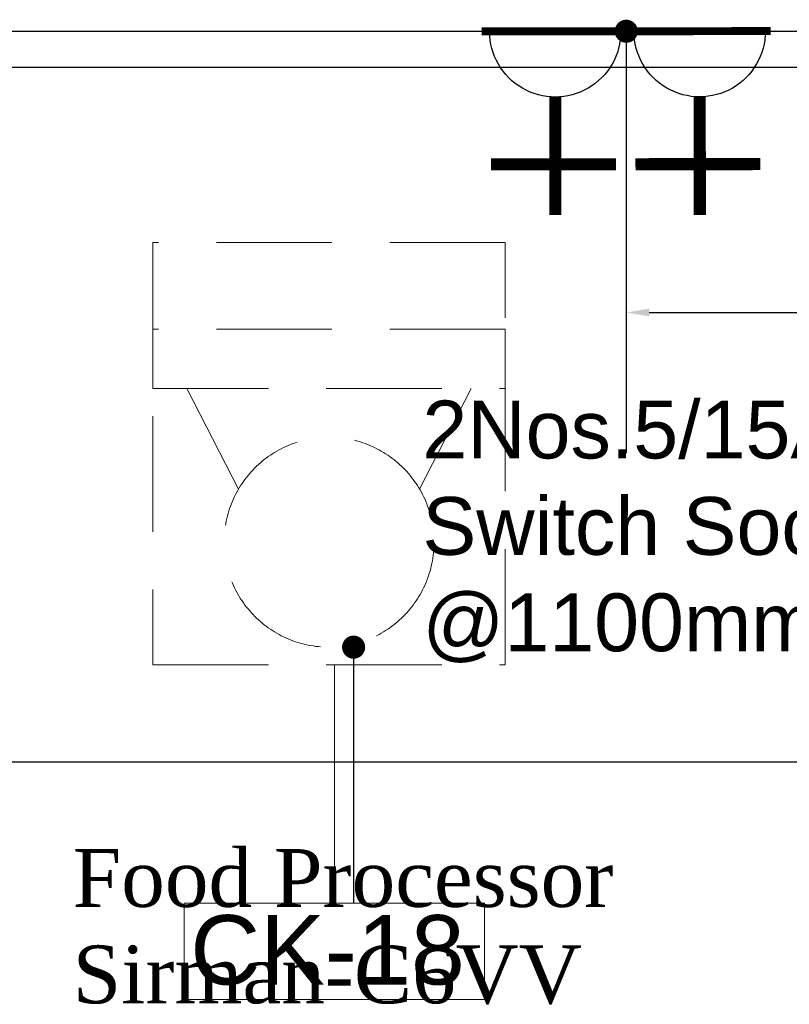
# Model space of a CAD drawing. Header units: millimetres. Extents: x 2985995 to 3127507, y -509231 to -458405.
# Tile 29 of 100: x 3022800 to 3023466, y -484989 to -484138. Entities that reach past the tile are written whole.
import ezdxf

# ---------------------------------------------------------------- set-up
doc = ezdxf.new("R2010")
doc.units = ezdxf.units.MM
doc.header["$LTSCALE"] = 1000
doc.header["$MEASUREMENT"] = 0
doc.header["$PDMODE"] = 3
doc.header["$PDSIZE"] = -1
doc.linetypes.add('DASHED', pattern=[0.75, 0.5, -0.25])
doc.layers.get('0').update_dxf_attribs({"linetype": 'CONTINUOUS'})
doc.layers.get('Defpoints').update_dxf_attribs({"linetype": 'CONTINUOUS'})
for name, color, linetype in [('A-Wall Full', 201, 'CONTINUOUS'), ('ELECTRICAL', 7, 'CONTINUOUS'), ('Equipment', 5, 'CONTINUOUS'), ('Equipment Name', 7, 'CONTINUOUS')]:
    doc.layers.add(name, color=color, linetype=linetype)
doc.layers.add('Equip No.', color=1, linetype='CONTINUOUS', lineweight=15)
doc.styles.add('ARAIL', font='arial.ttf')
doc.styles.add('Arial', font='arial.ttf')
doc.styles.get("Standard").update_dxf_attribs({"font": 'arial.ttf'})
doc.styles.add('style12', font='BOOKOSI.TTF')
doc.dimstyles.new('TFS-Dim', dxfattribs={"dimtxt": 75, "dimasz": 20, "dimexe": 25, "dimexo": 25, "dimgap": 5, "dimtad": 0, "dimdec": 0, "dimzin": 0, "dimdsep": 46, "dimtxsty": 'Standard', "dimcen": 0.09, "dimclrd": 8, "dimclre": 8, "dimadec": 0, "dimazin": 0, "dimtfac": 1, "dimtdec": 0, "dimtofl": 0, "dimtmove": 0, "dimatfit": 3, "dimldrblk": 'DOT', "dimfxl": 1, "dimtolj": 1, "dimtzin": 0, "dimlwd": -1, "dimlwe": -1, "dimarcsym": 0})

# ---------------------------------------------------------------- blocks, each defined once
blk = doc.blocks.new('_Dot')
at = {"color": 0, "linetype": 'ByBlock', "lineweight": -2}
blk.add_line((-0.5, 0), (-1, 0), dxfattribs=at)
at = {"color": 0, "linetype": 'ByBlock', "const_width": 0.5}
blk.add_lwpolyline([(-0.25, 0, 1), (0.25, 0, 1)], format="xyb", close=True, dxfattribs=at)
blk = doc.blocks.new('A$C21C85089')
at = {"layer": 'ELECTRICAL'}
for points, const_width in [([(-41.98, 108.53), (43.38, 108.53)], 4.7), ([(0, 69.74), (0, 0)], 7.15), ([(-35.85, 30.01), (37.99, 30.01)], 7.15)]:
    blk.add_lwpolyline(points, dxfattribs=dict(at, const_width=const_width))
blk.add_arc((0, 108.53), 38.79, 180, 0, dxfattribs=at)
blk = doc.blocks.new('A$Cc37e4b1b')
at = {"layer": 'Equipment', "linetype": 'DASHED', "lineweight": 0, "ltscale": 0.2}
for p, q in [((-123.03, -25.64), (-78.38, -112.6, 0)), ((123.03, -25.64), (78.38, -112.6, 0))]:
    blk.add_line(p, q, dxfattribs=at)
for points in [[(-152.5, -264.32), (152.5, -264.32), (152.5, 100.68), (-152.5, 100.68)], [(-152.5, -25.64), (152.5, -25.64), (152.5, 25.64), (-152.5, 25.64)]]:
    blk.add_lwpolyline(points, close=True, dxfattribs=at)
blk.add_circle((0, -158.4), 90.79, dxfattribs=at)
blk = doc.blocks.new('*D667')
at = {"layer": 'Defpoints', "color": 0, "transparency": 16777216}
for p in [(3023324.58, -484148.16, 0), (3025169.46, -484148.31, 0), (3025169.44, -484391.49)]:
    blk.add_point(p, dxfattribs=at)
at = {"layer": 'ELECTRICAL', "color": 8, "transparency": 16777216}
for p, q in [((3023324.58, -484173.16), (3023324.56, -484416.34)), ((3025169.46, -484173.31), (3025169.44, -484416.49)), ((3023344.56, -484391.34), (3023986.59, -484391.39)), ((3025149.44, -484391.49), (3024507.42, -484391.43))]:
    blk.add_line(p, q, dxfattribs=at)
for points in [[(3023344.56, -484388.01), (3023344.56, -484394.67), (3023324.56, -484391.34)], [(3025149.44, -484388.15), (3025149.44, -484394.82), (3025169.44, -484391.49)]]:
    blk.add_solid(points, dxfattribs=at)
at = {"layer": 'ELECTRICAL', "color": 0, "transparency": 16777216, "insert": (3024247, -484391.41), "char_height": 75, "attachment_point": 5, "rotation": 359.99528}
blk.add_mtext('\\A1;1845 [6\'-2"]', dxfattribs=at)

msp = doc.modelspace()

# ---------------------------------------------------------------- linework, layer by layer
at = {"layer": 'A-Wall Full'}
msp.add_line((3020709.29246, -484148.16588, 0), (3025169.29246, -484148.16588, 0), dxfattribs=at)
at = {"layer": 'Equip No.'}
msp.add_line((3023072.08474, -484902.02536, 0), (3023072.08474, -484695.81174), dxfattribs=at)
at = {"layer": 'Equip No.', "elevation": 0}
msp.add_lwpolyline([(3022942.20048, -484902.02536), (3023201.96901, -484902.02536), (3023201.96901, -484985.44787), (3022942.20048, -484985.44787)], close=True, dxfattribs=at)
at = {"layer": 'Equipment', "elevation": 0}
msp.add_lwpolyline([(3022740.80828, -484779.71228), (3024040.73275, -484779.71228), (3024040.73275, -484179.43908), (3022740.80828, -484179.43908)], close=True, dxfattribs=at)

# ---------------------------------------------------------------- block references
at = {"layer": 'ELECTRICAL', "xscale": -1.464380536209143, "yscale": 1.464380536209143, "zscale": 1.464380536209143, "rotation": 0.0605090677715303}
for p in [(3023263.27555, -484307.15264, 0), (3023388.27548, -484307.02063, 0)]:
    msp.add_blockref('A$C21C85089', p, dxfattribs=at)
at = {"layer": 'Equipment'}
msp.add_blockref('A$Cc37e4b1b', (3023067.47188, -484431.51731), dxfattribs=at)

# ---------------------------------------------------------------- texts
at = {"layer": 'ELECTRICAL', "color": 7, "insert": (3023148.25629, -484467.51733, 0), "char_height": 50, "width": 674.1996605, "attachment_point": 1, "style": 'ARAIL'}
msp.add_mtext('2Nos.5/15Amp.\\PSwitch Socket @1100mm Ht.FFL.', dxfattribs=at)
at = {"layer": 'Equip No.', "color": 7, "insert": (3022696.45168, -484912.36093, 1117.38829), "char_height": 60, "attachment_point": 1, "style": 'Arial'}
msp.add_mtext_dynamic_manual_height_columns('\\pxqc;CK-18', width=739.3571968, gutter_width=15, heights=[46.53479], dxfattribs=at)
at = {"layer": 'Equipment Name', "color": 0, "insert": (3022845.65095, -484855.23686), "char_height": 50, "width": 655.4158451, "attachment_point": 1, "style": 'style12'}
msp.add_mtext('\\pxql;Food Processor\\PSirman-C6VV', dxfattribs=at)

# ---------------------------------------------------------------- dimensions: what is measured, and where the dimension line sits
at = {"layer": 'ELECTRICAL'}
dim = msp.add_aligned_dim(p1=(3023324.58399, -484148.15877, 0), p2=(3025169.46287, -484148.3107, 0), distance=-243.17872, dimstyle='TFS-Dim', dxfattribs=at)
dim.commit()
dim.dimension.update_dxf_attribs({"geometry": '*D667', "text_midpoint": (3024247.0034, -484391.41345)})

# ---------------------------------------------------------------- leaders
msp.add_leader([(3023324.58399, -484148.15877, 0), (3023324.55224, -484512.90448, 0)], dimstyle='TFS-Dim', override={"dimgap": 5, "dimtad": 0, "dimfxl": 10, "dimfxlon": 1, "dimtfill": 1, "dimtfillclr": 256, "dimarcsym": 1}, dxfattribs=at)
at = {"layer": 'Equipment Name', "color": 0}
msp.add_leader([(3023088.71326, -484680.68015, 0), (3023088.66345, -484902.02602, 0)], dimstyle='TFS-Dim', override={"dimgap": 5, "dimtad": 0, "dimfxl": 10, "dimfxlon": 1, "dimtfill": 1, "dimtfillclr": 256, "dimarcsym": 1}, dxfattribs=at)

doc.saveas('drawing.dxf')
